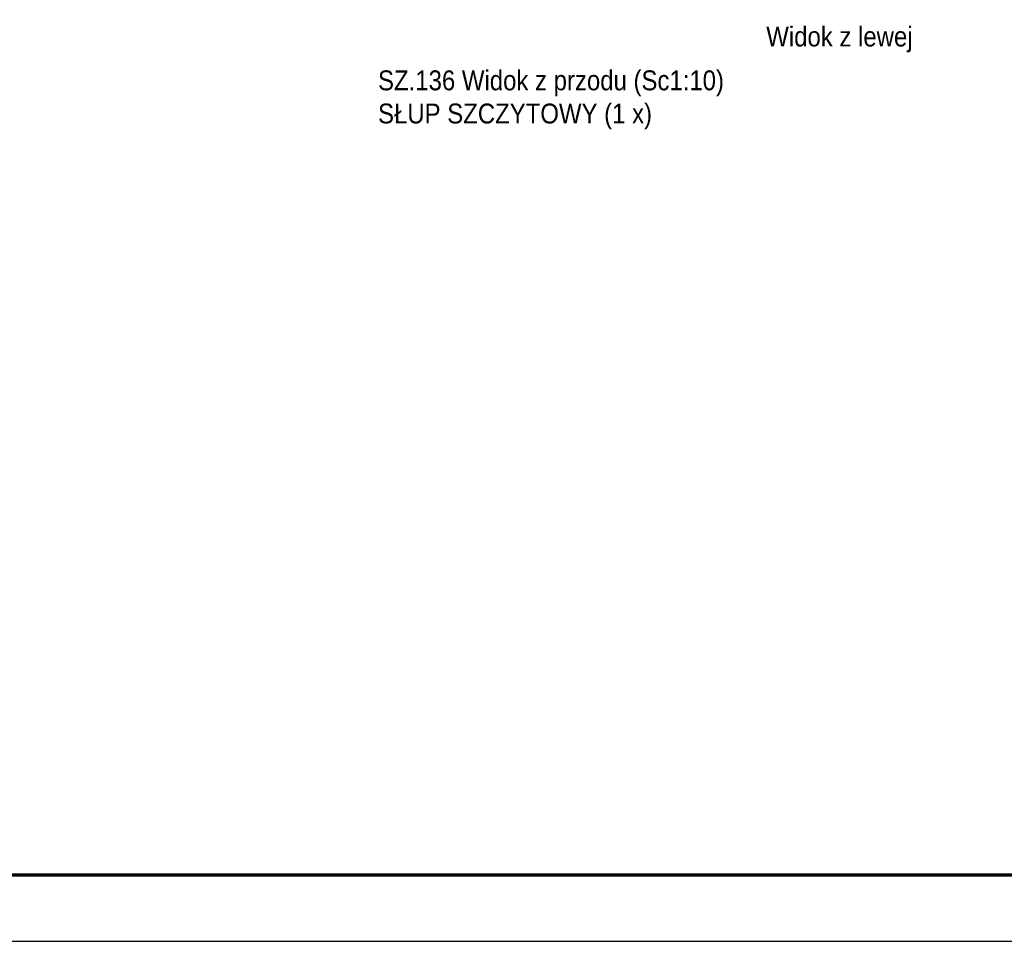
# Model space of a CAD drawing. Header units: millimetres. Extents: x -165 to 441, y 14674 to 15169.
# Tile 4 of 21: x -10 to 138, y 14674 to 14813. Entities that reach past the tile are written whole.
import ezdxf

# ---------------------------------------------------------------- set-up
doc = ezdxf.new("R2010")
doc.units = ezdxf.units.MM
doc.header["$LTSCALE"] = 10
doc.layers.add('_FORMATKA', color=8, linetype='Continuous', plot=False)
for name, color, linetype, lineweight in [('_RAMKA', 7, 'Continuous', 35), ('PS_DIM', 4, 'Continuous', 13), ('PS_TEXT', 3, 'Continuous', 18)]:
    doc.layers.add(name, color=color, linetype=linetype, lineweight=lineweight)
doc.styles.add('gil', font='txt', dxfattribs={"width": 0.9})

# ---------------------------------------------------------------- blocks, each defined once
blk = doc.blocks.new('*U150')
at = {"layer": '_FORMATKA', "lineweight": -3}
blk.add_lwpolyline([(-594, 0), (0, 0), (0, 420), (-594, 420)], close=True, dxfattribs=at)
at = {"layer": '_RAMKA', "lineweight": -3, "const_width": 0.5}
blk.add_lwpolyline([(-564, 10), (-10, 10), (-10, 410), (-564, 410)], close=True, dxfattribs=at)
blk = doc.blocks.new('*X244')
at = {"color": 3, "style": 'gil', "width": 0.9}
for s, p in [('SZ.136 Widok z przodu (Sc1:10)', (43.83, 14802.09)), ('SŁUP SZCZYTOWY (1 x)', (43.83, 14797.09))]:
    blk.add_text(s, height=3, dxfattribs=at).set_placement(p)
blk = doc.blocks.new('*X261')
at = {"color": 3, "style": 'gil', "width": 0.9}
blk.add_text('Widok z lewej', height=3, dxfattribs=at).set_placement((102.38, 14808.7))

msp = doc.modelspace()

# ---------------------------------------------------------------- block references
at = {"layer": 'PS_DIM'}
msp.add_blockref('*U150', (435.28, 14673.77), dxfattribs=at)
at = {"layer": 'PS_TEXT'}
for name in ['*X261', '*X244']:
    msp.add_blockref(name, (0, 0), dxfattribs=at)

doc.saveas('drawing.dxf')
